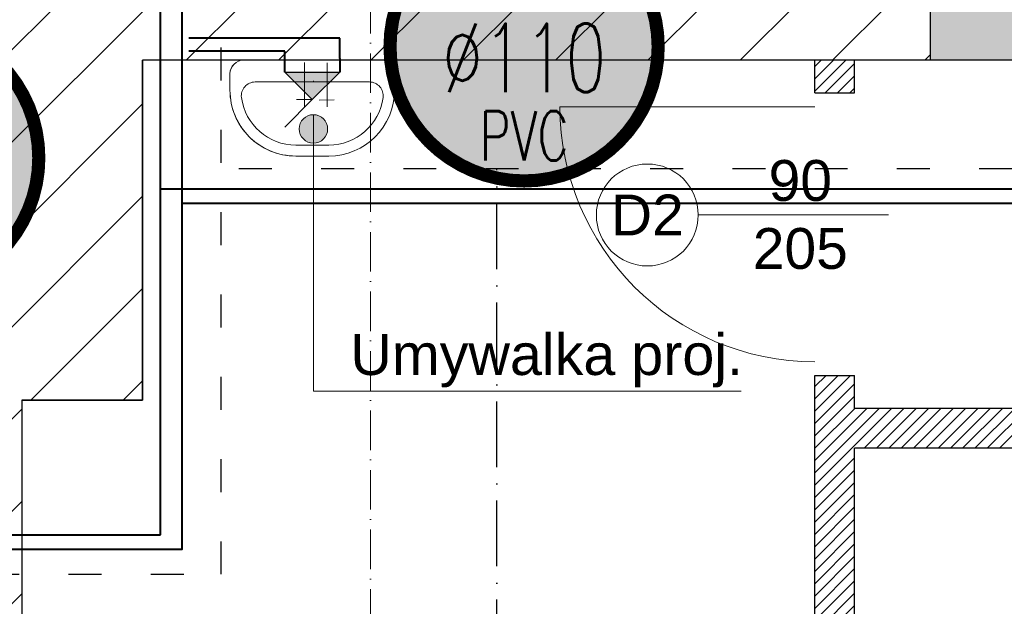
# Model space of a CAD drawing. Header units: millimetres. Extents: x 24385 to 79107, y -56478 to -23676.
# Tile 51 of 256: x 28062 to 28421, y -36085 to -35871. Entities that reach past the tile are written whole.
import ezdxf
from ezdxf.enums import TextEntityAlignment as Align
from ezdxf.lldxf.tags import DXFTag

# ---------------------------------------------------------------- set-up
doc = ezdxf.new("R2010")
doc.units = ezdxf.units.MM
doc.header["$LTSCALE"] = 2
doc.linetypes.add('ACAD_ISO03W100', pattern=[30, 12, -18])
doc.linetypes.add('ACAD_ISO10W100', pattern=[18, 12, -3, 0, -3])
for name, color, linetype, lineweight in [('0_OPIS', 7, 'Continuous', 13), ('3DPLAN_A_ARMATURA_SANITARNA', 7, 'Continuous', 9), ('3DPLAN_A_DRZWI', 173, 'Continuous', 5), ('A_STOL_OPIS', 55, 'Continuous', 5), ('A_TXT', 7, 'Continuous', 0), ('A_WYBURZENIA', 6, 'Continuous', 0), ('A_ZESTAWIENIE STOLARKI', 3, 'Continuous', 15), ('Opisy', 7, 'Continuous', 13)]:
    doc.layers.add(name, color=color, linetype=linetype, lineweight=lineweight)
for name, color, linetype in [('3DPLAN_A_KRESKOWANIE 1', 253, 'Continuous'), ('3DPLAN_A_OPIS', 8, 'Continuous'), ('3DPLAN_K_NOŚNA', 7, 'Continuous'), ('_WLK_oznaczenia', 211, 'Continuous'), ('IS_Odbiorniki', 211, 'SOLID')]:
    doc.layers.add(name, color=color, linetype=linetype)
doc.layers.add('3DPLAN_A_OBWIEDNIA', color=6, linetype='Continuous', plot=False)
for name, color, linetype, lineweight, true_color in [('cw', 7, 'Continuous', 40, 0xf79809), ('kanalizacja', 7, 'Continuous', 30, 0xbf3000), ('kanalizacja pod stropem skropliny', 7, 'Continuous', 30, 0x60bb04), ('wodociag', 7, 'Continuous', 40, 0x0e97f1)]:
    doc.layers.add(name, color=color, linetype=linetype, lineweight=lineweight, true_color=true_color)
doc.styles.add('ARIAL', font='arial.ttf')
doc.styles.add('GRZEJNIK', font='simplex.shx', dxfattribs={"width": 0.7})
doc.styles.add('TABEL1', font='txt')
tags = doc.linetypes.add('SOLID', pattern=[10, 10, 0]).pattern_tags.tags
tags[6:7] = [DXFTag(74, 4), DXFTag(75, 0), DXFTag(340, '0'), DXFTag(46, 0.0), DXFTag(50, 0.0), DXFTag(44, 0.0), DXFTag(45, 0.0)]
tags[4:5] = [DXFTag(74, 4), DXFTag(75, 0), DXFTag(340, '0'), DXFTag(46, 0.0), DXFTag(50, 0.0), DXFTag(44, 0.0), DXFTag(45, 0.0)]

# ---------------------------------------------------------------- blocks, each defined once
blk = doc.blocks.new('UMYWALKA')
at = {"layer": '3DPLAN_A_ARMATURA_SANITARNA'}
for p, q in [((11, 30), (5, 30)), ((0, 25), (0, -25)), ((8, 20.87), (8, -20.87)), ((14.55, 8.04), (14.57, 2.57)), ((1, 5.49), (17.06, 5.43)), ((31, -6), (31, 6)), ((35, -6), (35, 6)), ((0.86, -2.78), (16.92, -2.85)), ((14.41, -0.23), (14.43, -5.7)), ((11, -30), (5, -30))]:
    blk.add_line(p, q, dxfattribs=at)
for centre, radius, start, end in [((5, 25), 5, 90, 180), ((11, 6), 24, 0, 90), ((13, 20.87), 5, 82.3377, 180), ((11, 6), 20, 0, 82.3377), ((11, -6), 24, 270, 0), ((11, -6), 20, 277.6623, 0), ((13, -20.87), 5, 180, 277.6623), ((5, -25), 5, 180, 270)]:
    blk.add_arc(centre, radius, start, end, dxfattribs=at)
blk = doc.blocks.new('II pietrooo')
at = {"layer": '3DPLAN_A_KRESKOWANIE 1'}
h = blk.add_hatch(dxfattribs=at)
h.set_pattern_fill('ANSI31', color=256, scale=7.5, style=0)
h.set_pattern_definition([(45, (25713.503, -37486.946), (-16.83798, 16.83798), [])])
h.paths.add_polyline_path([(28996.12, -35640.04), (29220.12, -35640.04), (29220.12, -35744.04), (29268.12, -35744.04), (29268.12, -35638.04), (29280.12, -35638.04), (29280.12, -35618.04), (28996.12, -35618.04)])
h.paths.add_polyline_path([(28878.12, -35618.04), (28627.12, -35618.04), (28627.12, -35638.72), (28681.52, -35638.72), (28681.52, -35640.04), (28878.12, -35640.04)])
h.paths.add_polyline_path([(28627.12, -35774.7), (28669.12, -35774.7), (28669.12, -35692.72), (28627.12, -35692.72)])
h.paths.add_polyline_path([(28558.7, -36657.04), (28739.12, -36657.04), (28739.12, -36571.04), (28671.12, -36571.04), (28671.12, -36518.04), (28657.12, -36518.04), (28657.12, -36236.04), (28700.12, -36236.04), (28700.12, -36016.04), (28669.12, -36016.04), (28669.12, -35828.7), (28627.12, -35828.7), (28627.12, -35865.04), (28626.12, -35886.04), (28626.12, -36572.04), (28558.7, -36572.04)])
h.paths.add_polyline_path([(29268.12, -35964.04), (29268.12, -35847.04), (29220.12, -35847.04), (29220.12, -35964.04)])
h.paths.add_polyline_path([(29503.49, -35638.04), (29503.49, -35618.04), (29460.12, -35618.04), (29460.12, -35600.04), (29450.12, -35600.04), (29450.12, -35618.04), (29383.12, -35618.04), (29383.12, -35638.04)])
h.paths.add_polyline_path([(28853.12, -36657.04), (29038.12, -36657.04), (29038.12, -36571.04), (28853.12, -36571.04)])
h.paths.add_polyline_path([(29151.12, -36657.04), (29338.12, -36657.04), (29338.12, -36571.04), (29270.12, -36571.04), (29270.12, -36518.04), (29220.12, -36518.04), (29220.12, -36571.04), (29151.12, -36571.04)])
h.paths.add_polyline_path([(29634.12, -36571.04), (29451.12, -36571.04), (29451.12, -36657.04), (29634.12, -36657.04)])
h.paths.add_polyline_path([(29935.12, -36571.04), (29869.12, -36571.04), (29869.12, -36518.04), (29822.12, -36518.04), (29822.12, -36571.04), (29747.12, -36571.04), (29747.12, -36657.04), (29935.12, -36657.04)])
h.paths.add_polyline_path([(30049.12, -36657.04), (30229.12, -36657.04), (30229.12, -36572.04), (30152.12, -36572.04), (30152.12, -35868.04), (30205.12, -35868.04), (30205.12, -35846.04), (30137.12, -35846.04), (30137.12, -36571.04), (30049.12, -36571.04)])
h.paths.add_polyline_path([(30416.12, -35967.04), (30444.12, -35967.04), (30444.12, -36519.04), (30416.12, -36519.04), (30416.12, -36572.04), (30344.12, -36572.04), (30344.12, -36657.04), (30525.12, -36657.04), (30525.12, -36569.04), (30491.12, -36569.04), (30491.12, -35961.04), (30561.12, -35961.04), (30561.12, -35942.04), (30464.12, -35942.04), (30464.12, -35846.04), (30308.12, -35846.04), (30308.12, -35868.04), (30416.12, -35868.04)])
h.paths.add_polyline_path([(30640.12, -36657.04), (30826.12, -36657.04), (30826.12, -36569.04), (30640.12, -36569.04)])
h.paths.add_polyline_path([(31069.12, -36128.04), (31069.12, -36517.04), (31041.12, -36517.04), (31041.12, -36569.04), (30941.12, -36569.04), (30941.12, -36657.04), (31677.49, -36657.04), (31677.49, -36350.04), (31638.12, -36350.04), (31638.12, -36497.04), (31585.12, -36497.04), (31585.12, -36562.04), (31092.12, -36562.04), (31092.12, -36128.04)])
h.paths.add_polyline_path([(31069.12, -35961.04), (30716.12, -35961.04), (30716.12, -35813.04), (30718.62, -35813.04), (30728.12, -35813.04), (30728.12, -35942.04), (31012.12, -35942.04), (31012.12, -35891.04), (31024.12, -35891.04), (31024.12, -35870.04), (31046.12, -35870.04), (31046.12, -35891.04), (31058.12, -35891.04), (31058.12, -35942.04), (31562.12, -35942.04), (31562.12, -35677.04), (31610.12, -35677.04), (31610.12, -35281.04), (31677.49, -35281.04), (31677.49, -36124.04), (31638.12, -36124.04), (31638.12, -35961.04), (31092.12, -35961.04), (31092.12, -36025.04), (31069.12, -36025.04)])
h.paths.add_polyline_path([(30708.33, -35857.49), (30708.33, -35812.36), (30740.73, -35812.36), (30740.73, -35857.49)], flags=9)
h.paths.add_polyline_path([(31062.12, -35694.04), (31062.12, -35618.04), (31015.12, -35618.04), (31015.12, -35694.04)])
h.paths.add_polyline_path([(31677.49, -35151.04), (31677.49, -34962.04), (30941.12, -34962.04), (30941.12, -35016.04), (31013.12, -35016.04), (31013.12, -35069.04), (31062.12, -35069.04), (31062.12, -35011.04), (31562.12, -35011.04), (31562.12, -35142.04), (31610.12, -35142.04), (31610.12, -35151.04)])
h.paths.add_polyline_path([(30826.12, -34962.04), (30640.12, -34962.04), (30640.12, -35016.04), (30826.12, -35016.04)])
h.paths.add_polyline_path([(30346.12, -35009.04), (30420.12, -35009.04), (30420.12, -35062.04), (30450.12, -35062.04), (30450.12, -35149.04), (30460.12, -35149.04), (30460.12, -35016.04), (30525.12, -35016.04), (30525.12, -34962.04), (30346.12, -34962.04)])
h.paths.add_polyline_path([(30231.12, -34962.04), (30056.12, -34962.04), (30056.12, -35009.04), (30231.12, -35009.04)])
h.paths.add_polyline_path([(29856.12, -35328.04), (29856.12, -35059.04), (29872.12, -35059.04), (29872.12, -35009.04), (29941.12, -35009.04), (29941.12, -34962.04), (29753.12, -34962.04), (29753.12, -35009.04), (29818.12, -35009.04), (29818.12, -35059.04), (29834.12, -35059.04), (29834.12, -35328.04)])
h.paths.add_polyline_path([(29460.12, -35480.04), (29460.12, -35466.04), (30247.12, -35466.04), (30247.12, -35441.04), (29856.12, -35441.04), (29856.12, -35428.04), (29834.12, -35428.04), (29834.12, -35441.04), (29556.12, -35441.04), (29556.12, -35009.04), (29638.12, -35009.04), (29638.12, -34962.04), (29461.12, -34962.04), (29461.12, -35016.04), (29547.12, -35016.04), (29547.12, -35448.04), (29368.12, -35448.04), (29368.12, -35466.04), (29450.12, -35466.04), (29450.12, -35480.04), (29452.12, -35480.04)])
h.paths.add_polyline_path([(29336.12, -34962.04), (29156.46, -34962.04), (29156.46, -35014.04), (29226.46, -35014.04), (29226.46, -35404.04), (29175.46, -35404.04), (29175.46, -35444.04), (28929.46, -35444.04), (28929.46, -35466.04), (29265.12, -35466.04), (29265.12, -35448.04), (29253.12, -35448.04), (29253.12, -35070.04), (29282.12, -35070.04), (29282.12, -35016.04), (29336.12, -35016.04)])
h.paths.add_polyline_path([(28860.46, -35014.04), (29041.46, -35014.04), (29041.46, -34962.04), (28860.46, -34962.04)])
h.paths.add_polyline_path([(28697.46, -35187.04), (28697.46, -35084.04), (28674.46, -35084.04), (28674.46, -35014.04), (28745.46, -35014.04), (28745.46, -34962.04), (28602.12, -34962.04), (28602.12, -35015.04), (28627.12, -35015.04), (28627.12, -35067.04), (28642.12, -35067.04), (28642.12, -35072.04), (28642.12, -35146.32), (28685.71, -35146.32), (28685.71, -35187.04)])
h.paths.add_polyline_path([(28642.12, -35353.04), (28635.12, -35353.04), (28635.12, -35438.04), (28643.12, -35438.04), (28643.12, -35466.04), (28829.46, -35466.04), (28829.46, -35444.04), (28674.46, -35444.04), (28674.46, -35200.32), (28642.12, -35200.32)])
h.paths.add_polyline_path([(28492.12, -35015.04), (28492.12, -34962.04), (28212, -34962.04), (28212, -34959.04), (28205.12, -34959.04), (28205.12, -35015.04)])
h.paths.add_polyline_path([(28062.12, -35183.04), (28062.12, -35072.04), (28072.12, -35072.04), (28072.12, -35015.04), (28081.12, -35015.04), (28081.12, -34918.04), (28086.12, -34918.04), (28086.12, -34914.04), (28068.99, -34914.04), (28068.99, -34944.04), (28073.99, -34944.04), (28073.99, -34959.04), (28062.49, -34959.04), (28062.49, -34962.04), (28026.62, -34962.04), (28026.62, -35180.04), (28027.12, -35180.04), (28027.12, -35183.04)])
h.paths.add_polyline_path([(27906.12, -35022.04), (27982.12, -35022.04), (27982.12, -35089.04), (27944.12, -35089.04), (27944.12, -35180.04), (28026.62, -35180.04), (28026.62, -34962.04), (27906.12, -34962.04)])
h.paths.add_polyline_path([(27791.12, -34962.04), (27617.12, -34962.04), (27617.12, -35022.04), (27791.12, -35022.04)])
h.paths.add_polyline_path([(27460.12, -35083.04), (27426.12, -35083.04), (27426.12, -35022.04), (27502.12, -35022.04), (27502.12, -34962.04), (26781.49, -34962.04), (26781.49, -35100.04), (26827.12, -35100.04), (26827.12, -35020.04), (27377.12, -35020.04), (27377.12, -35072.04), (27405.12, -35072.04), (27405.12, -35233.04), (27460.12, -35233.04)])
h.paths.add_polyline_path([(27405.12, -35492.04), (27426.12, -35492.04), (27426.12, -35323.04), (27405.12, -35323.04), (27405.12, -35332.04), (26827.12, -35332.04), (26827.12, -35275.04), (26781.49, -35275.04), (26781.49, -35409.04), (26826.12, -35409.04), (26826.12, -35352.04), (27405.12, -35352.04)])
h.paths.add_polyline_path([(26827.12, -36005.04), (26827.12, -35955.04), (27379.12, -35955.04), (27379.12, -35969.04), (27405.12, -35969.04), (27405.12, -35998.04), (27426.12, -35998.04), (27426.12, -35901.04), (27346.12, -35901.04), (27346.12, -35931.04), (26850.12, -35931.04), (26850.12, -35891.04), (26781.49, -35891.04), (26781.49, -36005.04)])
h.paths.add_polyline_path([(26993.72, -36573.04), (26827.12, -36573.04), (26827.12, -36503.04), (26881.12, -36503.04), (26881.12, -36349.04), (26827.12, -36349.04), (26827.12, -36275.04), (26781.49, -36275.04), (26781.49, -36657.04), (26993.72, -36657.04)])
h.paths.add_polyline_path([(27462.55, -36581.04), (27431.12, -36581.04), (27431.12, -36173.04), (27468.12, -36173.04), (27468.12, -36134.04), (27477.12, -36134.04), (27477.12, -36113.04), (27426.12, -36113.04), (27426.12, -36088.04), (27405.12, -36088.04), (27405.12, -36522.04), (27378.12, -36522.04), (27378.12, -36573.04), (27181.88, -36573.04), (27181.88, -36657.04), (27462.55, -36657.04)])
h.paths.add_polyline_path([(27415.62, -36075.12), (27432.05, -36075.12), (27432.05, -36095.12), (27415.62, -36095.12)], flags=9)
h.paths.add_polyline_path([(27804.12, -36578.85), (27739.12, -36578.85), (27739.12, -36043.85), (27716.12, -36043.85), (27716.12, -36113.04), (27580.12, -36113.04), (27580.12, -36134.04), (27717.12, -36134.04), (27717.12, -36581.04), (27577.55, -36581.04), (27577.55, -36657.04), (27804.12, -36657.04)])
h.paths.add_polyline_path([(28147.7, -36572.04), (28077.7, -36572.04), (28077.7, -36523.04), (28062.7, -36523.04), (28062.7, -36237.04), (28106.7, -36237.04), (28106.7, -36134.04), (28062.7, -36134.04), (28062.7, -36010.04), (28106.7, -36010.04), (28106.7, -35886.04), (28394.12, -35886.04), (28394.12, -35864.04), (28063.12, -35864.04), (28063.12, -35670.04), (28073.12, -35670.04), (28073.12, -35621.04), (28062.12, -35621.04), (28062.12, -35543.04), (28082.12, -35543.04), (28082.12, -35495.04), (28062.12, -35495.04), (28062.12, -35394.04), (28282.12, -35394.04), (28282.12, -35408.04), (28286.46, -35408.04), (28298.12, -35408.04), (28298.12, -35378.04), (28379.12, -35378.04), (28379.12, -35438.04), (28517.12, -35438.04), (28517.12, -35353.04), (28062.12, -35353.04), (28062.12, -35333.04), (28027.12, -35333.04), (28027.12, -35347.04), (28026.62, -35347.04), (28026.62, -36657.04), (28147.7, -36657.04)])
h.paths.add_polyline_path([(27990.12, -35853.04), (27968.12, -35853.04), (27968.12, -35869.04), (27697.3, -35869.04), (27697.3, -35888.04), (27716.12, -35888.04), (27716.12, -35906.28), (27737.7, -35906.28), (27737.7, -35953.85), (27739.12, -35953.85), (27739.12, -35885.85), (27985.12, -35885.85), (27985.12, -35971.85), (28001.12, -35971.85), (28001.12, -36038.85), (27936.12, -36038.85), (27936.12, -36242.85), (27999.12, -36242.85), (27999.12, -36501.85), (27972.12, -36501.85), (27972.12, -36578.85), (27919.12, -36578.85), (27919.12, -36657.04), (28026.62, -36657.04), (28026.62, -35347.04), (27730.12, -35347.04), (27730.12, -35371.04), (27990.12, -35371.04), (27990.12, -35559.04), (27950.12, -35559.04), (27950.12, -35615.04), (27920.12, -35615.04), (27920.12, -35714.04), (27990.12, -35714.04)])
h.paths.add_polyline_path([(27618.12, -35845.04), (27595.12, -35845.04), (27595.12, -35888.04), (27697.3, -35888.04), (27697.3, -35869.04), (27618.12, -35869.04)])
h.paths.add_polyline_path([(27618.12, -35668.04), (27611.12, -35668.04), (27611.12, -35639.52), (27595.12, -35639.52), (27595.12, -35742.04), (27618.12, -35742.04)])
h.paths.add_polyline_path([(27627.12, -35371.04), (27627.12, -35347.04), (27595.12, -35347.04), (27595.12, -35585.52), (27611.12, -35585.52), (27611.12, -35371.04)])
h.paths.add_polyline_path([(27611.12, -35585.52), (27595.12, -35585.52), (27595.12, -35612.52), (27611.12, -35612.52)])
h.paths.add_polyline_path([(27595.12, -35612.52), (27595.12, -35639.52), (27611.12, -35639.52), (27611.12, -35612.52)])
h.paths.add_polyline_path([(28681.52, -35638.72), (28627.12, -35638.72), (28627.12, -35665.72), (28669.12, -35665.72), (28669.12, -35640.04), (28681.52, -35640.04)])
h.paths.add_polyline_path([(28627.12, -35665.72), (28627.12, -35692.72), (28669.12, -35692.72), (28669.12, -35665.72)])
h.paths.add_polyline_path([(28669.12, -35774.7), (28627.12, -35774.7), (28627.12, -35801.7), (28669.12, -35801.7)])
h.paths.add_polyline_path([(28500.55, -35778.11), (28635.7, -35778.11), (28635.7, -35799.65), (28500.55, -35799.65)], flags=9)
h.paths.add_polyline_path([(28627.12, -35801.7), (28627.12, -35828.7), (28669.12, -35828.7), (28669.12, -35801.7)])
h.paths.add_polyline_path([(30458.65, -36145.03), (30476.6, -36145.03), (30476.6, -36165.03), (30458.65, -36165.03)], flags=24)
h.paths.add_polyline_path([(31264.91, -35935.28), (31310.04, -35935.28), (31310.04, -35967.68), (31264.91, -35967.68)], flags=24)
h.paths.add_polyline_path([(30821.98, -35935.28), (30867.1, -35935.28), (30867.1, -35967.68), (30821.98, -35967.68)], flags=24)
h.paths.add_polyline_path([(29703.79, -35437.78), (29748.92, -35437.78), (29748.92, -35470.18), (29703.79, -35470.18)], flags=24)
h.paths.add_polyline_path([(30025.57, -35437.78), (30070.7, -35437.78), (30070.7, -35470.18), (30025.57, -35470.18)], flags=24)
h.paths.add_polyline_path([(29534.64, -35263.91), (29534.64, -35218.79), (29567.04, -35218.79), (29567.04, -35263.91)], flags=24)
h.paths.add_polyline_path([(27335.79, -35645.68), (27389.56, -35645.68), (27389.56, -35678.08), (27335.79, -35678.08)], flags=24)
at = {"layer": '3DPLAN_A_OPIS', "lineweight": 0, "transparency": 33554687}
h = blk.add_hatch(dxfattribs=at)
h.set_pattern_fill('ANSI31', color=1)
h.paths.add_polyline_path([(28351.91, -35898.04), (28366.41, -35898.04), (28366.41, -35886.04), (28351.91, -35886.04), (28351.91, -35898.04)], is_closed=False)
h.paths.add_polyline_path([(28366.41, -36027.54), (28511.12, -36027.54), (28511.12, -36013.04), (28366.41, -36013.04), (28366.41, -36001.04), (28351.91, -36001.04), (28351.91, -36572.04), (28366.41, -36572.04), (28366.41, -36027.54)], is_closed=False)
h.paths.add_polyline_path([(28339.13, -36515.67), (28364.7, -36515.67), (28364.7, -36535.67), (28339.13, -36535.67)], flags=9)
h.paths.add_polyline_path([(28614.12, -36027.54), (28626.12, -36027.54), (28626.12, -36013.04), (28614.12, -36013.04), (28614.12, -36027.54)], is_closed=False)
at = {"layer": 'A_WYBURZENIA', "transparency": 33554687}
h = blk.add_hatch(dxfattribs=at)
h.set_pattern_fill('DOTS', color=256)
h.set_pattern_definition([(0, (6153.1716, -11332.5662), (0.79375, 1.5875), [0, -1.5875])])
h.paths.add_polyline_path([(28394.12, -35886.04), (28497.12, -35886.04), (28497.12, -35865.04), (28420.12, -35865.04), (28420.12, -35846.04), (28405.12, -35846.04), (28405.12, -35865.04), (28394.12, -35865.04), (28394.12, -35886.04)], is_closed=False)
h.paths.add_polyline_path([(28616.12, -35865.04), (28616.12, -35886.04), (28626.12, -35886.04), (28627.12, -35865.04), (28616.12, -35865.04)], is_closed=False)
at = {"layer": 'Opisy', "ltscale": 0.5, "transparency": 33554687}
h = blk.add_hatch(color=256, dxfattribs=at)
h.dxf.hatch_style = 1
h.paths.add_polyline_path([(28167.46, -35916.11), (28167.46, -35906.2, 0.73336)])
h.paths.add_polyline_path([(28167.46, -35906.2), (28167.46, -35916.11, 0.076465), (28169.02, -35916.35, 1.165591)])
at = {"layer": '3DPLAN_A_DRZWI'}
blk.add_line((28351.91, -35903.04), (28258.91, -35903.04), dxfattribs=at)
blk.add_arc((28351.91, -35903.04), 93, 180, 270, dxfattribs=at)
at = {"layer": '3DPLAN_A_OBWIEDNIA'}
blk.add_lwpolyline([(28626.12, -36572.04), (28626.12, -35886.04), (28106.7, -35886.04), (28106.7, -36010.04), (28062.7, -36010.04), (28062.7, -36134.04), (28106.7, -36134.04), (28106.7, -36237.04), (28062.7, -36237.04), (28062.7, -36523.04), (28077.7, -36523.04), (28077.7, -36572.04), (28626.12, -36572.04)], dxfattribs=at)
at = {"layer": '3DPLAN_A_OPIS', "color": 1, "lineweight": 30}
for p, q in [((28351.91, -35898.04), (28351.91, -35886.04)), ((28366.41, -35898.04), (28366.41, -35886.04)), ((28351.91, -35898.04), (28366.41, -35898.04)), ((28351.91, -36001.04), (28366.41, -36001.04)), ((28351.91, -36572.04), (28351.91, -36001.04)), ((28366.41, -36013.04), (28366.41, -36001.04)), ((28511.12, -36013.04), (28366.41, -36013.04)), ((28366.41, -36572.04), (28366.41, -36027.54)), ((28511.12, -36027.54), (28366.41, -36027.54))]:
    blk.add_line(p, q, dxfattribs=at)
at = {"layer": '3DPLAN_K_NOŚNA'}
for p, q in [((28394.12, -35886.04), (28394.12, -35864.04)), ((28106.7, -36010.04), (28106.7, -35886.04)), ((28394.12, -35886.04), (28106.7, -35886.04)), ((28062.7, -36010.04), (28106.7, -36010.04)), ((28062.7, -36010.04), (28062.7, -36134.04))]:
    blk.add_line(p, q, dxfattribs=at)
at = {"layer": 'A_STOL_OPIS'}
blk.add_line((28378.81, -35942.52), (28309.36, -35942.52), dxfattribs=at)
at = {"layer": 'A_TXT', "linetype": 'ACAD_ISO10W100', "ltscale": 0.6}
blk.add_line((28189.82, -35861.93), (28189.82, -36960.37), dxfattribs=at)
at = {"layer": 'A_WYBURZENIA', "transparency": 33554687}
blk.add_line((28394.12, -35886.04), (28497.12, -35886.04), dxfattribs=at)
at = {"layer": 'A_ZESTAWIENIE STOLARKI', "ltscale": 0.25}
blk.add_circle((28290.79, -35942.52), 18.58, dxfattribs=at)
at = {"layer": 'Opisy', "ltscale": 0.5}
for p, q in [((28169.02, -35893.56), (28169.02, -35894.04)), ((28169.02, -35905.96), (28169.02, -36006.78)), ((28169.02, -36006.78), (28324.97, -36006.78))]:
    blk.add_line(p, q, dxfattribs=at)
blk.add_circle((28169.02, -35911.15), 5.19, dxfattribs=at)
at = {"layer": '3DPLAN_A_ARMATURA_SANITARNA', "color": 3, "rotation": 270}
blk.add_blockref('UMYWALKA', (28168.59, -35886.04), dxfattribs=at)
at = {"layer": '3DPLAN_A_OPIS', "color": 1, "lineweight": 30, "style": 'ARIAL'}
for tag, p in [('WYŁĄCZONE', (29640.58, -35218.77)), ('WYŁĄCZONE', (30122.42, -35218.77)), ('WYŁĄCZONE', (28887.31, -35245.56)), ('Z_OPRACOWANIA', (29630.24, -35241.21)), ('Z_OPRACOWANIA', (30112.08, -35241.21)), ('Z_OPRACOWANIA', (28876.97, -35267.28)), ('WYŁĄCZONE', (30987.8, -35381.78)), ('Z_OPRACOWANIA', (30977.46, -35404.21))]:
    blk.add_attdef(tag, p, '', height=12, dxfattribs=at)
at = {"layer": 'A_STOL_OPIS', "ltscale": 0.2, "insert": (28317.42, -35922.5), "char_height": 14.872, "attachment_point": 1, "style": 'TABEL1'}
blk.add_mtext_dynamic_manual_height_columns('\\pxqc;{\\fArial|b0|i0|c238|p34;90\\P205}', width=58.3206, gutter_width=80, heights=[0], dxfattribs=at)
at = {"layer": 'A_ZESTAWIENIE STOLARKI', "ltscale": 0.2, "insert": (28290.79, -35942.52), "char_height": 14.872, "attachment_point": 5, "style": 'TABEL1'}
blk.add_mtext_dynamic_manual_height_columns('{\\fArial|b0|i0|c238|p34;D2}', width=58.3206, gutter_width=80, heights=[0], dxfattribs=at)
at = {"layer": 'Opisy', "ltscale": 0.5, "insert": (28182.49, -35985.85), "char_height": 15, "width": 685.9992, "attachment_point": 1, "style": 'ARIAL'}
blk.add_mtext('Umywalka proj.', dxfattribs=at)

msp = doc.modelspace()

# ---------------------------------------------------------------- hatches: boundary and pattern name
at = {"layer": '_WLK_oznaczenia'}
for points in [[(28294.75, -35881.22, -1), (28196.95, -35881.22, -1)], [(28068.86, -35921.74, -1), (27971.06, -35921.74, -1)]]:
    msp.add_hatch(color=255, dxfattribs=at).paths.add_polyline_path(points)
at = {"layer": 'IS_Odbiorniki', "true_color": 0xffffff}
msp.add_hatch(color=7, dxfattribs=at).paths.add_polyline_path([(28158.59, -35890.48), (28178.59, -35890.48), (28168.59, -35900.48)])

# ---------------------------------------------------------------- linework, layer by layer
at = {"layer": '_WLK_oznaczenia'}
for points in [[(28294.75, -35881.22, 4.8, 4.8, -1), (28196.95, -35881.22, 4.8, 4.8, -1)], [(28068.86, -35921.74, 4.8, 4.8, -1), (27971.06, -35921.74, 4.8, 4.8, -1)]]:
    msp.add_lwpolyline(points, format="xyseb", close=True, dxfattribs=at)
at = {"layer": 'cw', "color": 242, "true_color": 0xd2021d}
for p, q in [((28158.59, -35882.86), (28123.63, -35882.86)), ((28158.59, -35890.48), (28158.59, -35885.48))]:
    msp.add_line(p, q, dxfattribs=at)
at = {"layer": 'cw'}
msp.add_line((28611.68, -35938.39), (28121.2, -35938.39), dxfattribs=at)
msp.add_lwpolyline([(28041.71, -36064.32), (28121.2, -36064.32), (28121.2, -35841), (28070.89, -35841), (28070.89, -35710.01)], dxfattribs=at)
at = {"layer": 'cw', "color": 242, "true_color": 0xd2021d}
msp.add_lwpolyline([(28158.59, -35885.48), (28158.59, -35882.86)], dxfattribs=at)
at = {"layer": 'IS_Odbiorniki'}
for p, q in [((28158.59, -35890.48), (28158.59, -35885.48)), ((28178.59, -35890.48), (28178.59, -35885.48)), ((28158.59, -35890.48), (28178.59, -35890.48)), ((28168.59, -35900.48), (28158.59, -35890.48)), ((28178.59, -35890.48), (28168.59, -35900.48)), ((28168.59, -35900.48), (28158.59, -35910.48))]:
    msp.add_line(p, q, dxfattribs=at)
at = {"layer": 'kanalizacja', "linetype": 'ACAD_ISO03W100', "ltscale": 0.5}
msp.add_line((28603.84, -35925.65), (28135.31, -35925.65), dxfattribs=at)
msp.add_lwpolyline([(28049.75, -36073.51), (28135.31, -36073.51), (28135.31, -35855.54), (28077.04, -35855.54)], dxfattribs=at)
at = {"layer": 'kanalizacja pod stropem skropliny', "linetype": 'ACAD_ISO10W100'}
msp.add_lwpolyline([(28235.88, -36178.89), (28235.88, -35925.65)], dxfattribs=at)
at = {"layer": 'wodociag', "color": 110, "true_color": 0x15fb77}
for p, q in [((28178.59, -35878.09), (28123.63, -35878.09)), ((28178.59, -35885.48), (28178.59, -35890.48))]:
    msp.add_line(p, q, dxfattribs=at)
at = {"layer": 'wodociag'}
msp.add_line((28611.68, -35933.17), (28113.23, -35933.17), dxfattribs=at)
for points in [[(28113.23, -36059.1), (28113.23, -35846.36), (28065.67, -35846.36), (28065.66, -35710.01)], [(28041.71, -36059.1), (28113.23, -36059.1)]]:
    msp.add_lwpolyline(points, dxfattribs=at)
at = {"layer": 'wodociag', "color": 110, "true_color": 0x15fb77}
msp.add_lwpolyline([(28178.59, -35885.48), (28178.59, -35878.09)], dxfattribs=at)

# ---------------------------------------------------------------- block references
at = {"layer": '0_OPIS'}
msp.add_blockref('II pietrooo', (0, 0), dxfattribs=at)
at = {"layer": '3DPLAN_A_ARMATURA_SANITARNA', "color": 3, "rotation": 270}
msp.add_blockref('UMYWALKA', (28168.59, -35886.04), dxfattribs=at)

# ---------------------------------------------------------------- texts
at = {"layer": '_WLK_oznaczenia', "style": 'GRZEJNIK', "width": 0.7}
for s, height, p in [('%%c110', 25, (28245.85, -35897.74)), ('PVC', 18, (28245.85, -35922.62))]:
    msp.add_text(s, height=height, dxfattribs=at).set_placement(p, align=Align.CENTER)

doc.saveas('drawing.dxf')
